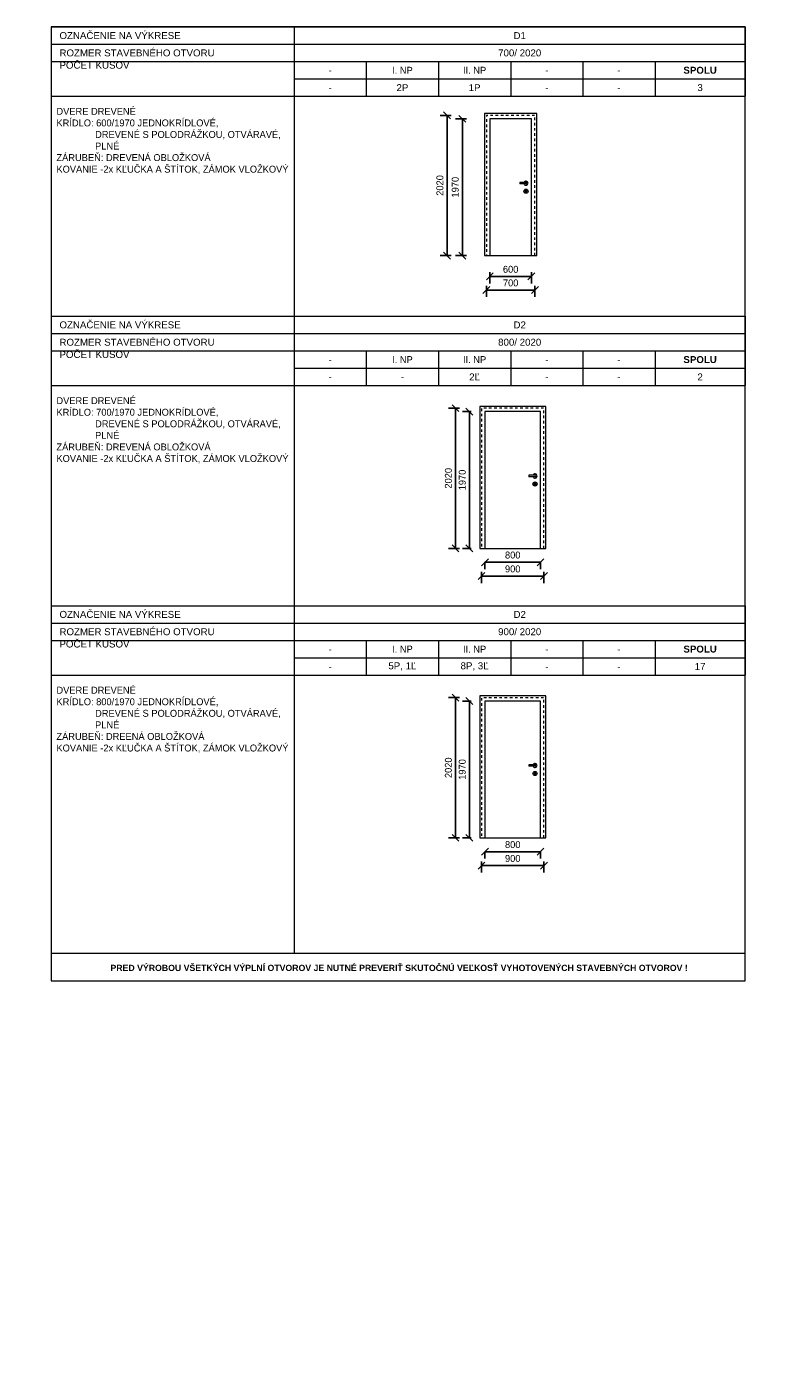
# Model space of a CAD drawing. Header units: millimetres. Extents: x -65956 to 5894746, y -14679 to 163521.
# Tile 79 of 89: x 75668 to 86594, y -11957 to 7444. Entities that reach past the tile are written whole.
import ezdxf

# ---------------------------------------------------------------- set-up
doc = ezdxf.new("R2010")
doc.units = ezdxf.units.MM
doc.linetypes.add('Dashed 1', pattern=[150, 75, -75])
doc.layers.get('0').update_dxf_attribs({"lineweight": 5})
doc.layers.get('Defpoints').update_dxf_attribs({"color": 2, "lineweight": 30})
for name, color, linetype, lineweight in [('- s_čierna výplň', 251, 'Continuous', 0), ('KOTY', 51, 'Continuous', 5), ('Lines', 7, 'Continuous', 5), ('otvor', 163, 'Continuous', 5), ('popis 025', 41, 'Continuous', 20)]:
    doc.layers.add(name, color=color, linetype=linetype, lineweight=lineweight)
doc.layers.add('Text blocks', color=7, linetype='Continuous')
doc.styles.add('1-100_te_2mm_200', font='technic_.ttf', dxfattribs={"height": 200})
doc.styles.add('1-20_ce_5mm_100', font='GOTHIC.TTF', dxfattribs={"height": 100})
doc.styles.add('Calibri_4', font='calibri.ttf', dxfattribs={"height": 2.721781})
doc.styles.add('GENERATED_STYLE_4', font='ARIALNB.TTF')
doc.styles.get("Standard").update_dxf_attribs({"font": 'arial.ttf'})
doc.dimstyles.new('technic_1-100', dxfattribs={"dimtxt": 200, "dimasz": 240, "dimexe": 300, "dimexo": 200, "dimgap": 100, "dimtad": 1, "dimdec": 1, "dimrnd": 0.5, "dimtxsty": '1-100_te_2mm_200', "dimblk": 'OBLIQUE', "dimcen": 2.5, "dimclrd": 256, "dimclrt": 256, "dimadec": 0, "dimazin": 0, "dimtfac": 1, "dimtdec": 1, "dimtix": 1, "dimtmove": 1, "dimatfit": 3, "dimldrblk": 'OBLIQUE', "dimfxl": 400, "dimfxlon": 1, "dimarcsym": 0})

# ---------------------------------------------------------------- blocks, each defined once
blk = doc.blocks.new('_Oblique')
at = {"color": 0, "linetype": 'ByBlock', "lineweight": -2}
blk.add_line((-0.5, -0.5), (0.5, 0.5), dxfattribs=at)
blk = doc.blocks.new('*D939')
at = {"layer": 'Defpoints', "color": 0, "transparency": 16777216}
for p in [(82044, 1899), (82269, 1899), (82269, -71)]:
    blk.add_point(p, dxfattribs=at)
at = {"layer": 'KOTY', "color": 0, "lineweight": -2, "transparency": 16777216}
for p, q in [((82069, 1899), (81944, 1899)), ((82069, -71), (81944, -71))]:
    blk.add_line(p, q, dxfattribs=at)
at = {"layer": 'KOTY', "lineweight": -2, "transparency": 16777216}
blk.add_line((82044, -71), (82044, 1899), dxfattribs=at)
at = {"layer": 'KOTY', "lineweight": -2, "transparency": 16777216, "xscale": 100, "yscale": 100, "zscale": 100}
for p, rotation in [((82044, 1899), 90), ((82044, -71), 270)]:
    blk.add_blockref('_Oblique', p, dxfattribs=dict(at, rotation=rotation))
at = {"layer": 'KOTY', "transparency": 16777216, "insert": (81942, 914), "char_height": 100, "attachment_point": 5, "rotation": 90, "style": '1-20_ce_5mm_100'}
blk.add_mtext('1970', dxfattribs=at)
blk = doc.blocks.new('*D940')
at = {"layer": 'Defpoints', "color": 0, "transparency": 16777216}
for p in [(82269, -71), (83069, -71), (83069, -271)]:
    blk.add_point(p, dxfattribs=at)
at = {"layer": 'KOTY', "color": 0, "lineweight": -2, "transparency": 16777216}
for p, q in [((82269, -271), (82269, -371)), ((83069, -271), (83069, -371))]:
    blk.add_line(p, q, dxfattribs=at)
at = {"layer": 'KOTY', "lineweight": -2, "transparency": 16777216}
blk.add_line((82269, -271), (83069, -271), dxfattribs=at)
at = {"layer": 'KOTY', "lineweight": -2, "transparency": 16777216, "xscale": 100, "yscale": 100, "zscale": 100, "rotation": 180}
blk.add_blockref('_Oblique', (82269, -271), dxfattribs=at)
at = {"layer": 'KOTY', "lineweight": -2, "transparency": 16777216, "xscale": 100, "yscale": 100, "zscale": 100}
blk.add_blockref('_Oblique', (83069, -271), dxfattribs=at)
at = {"layer": 'KOTY', "transparency": 16777216, "insert": (82669, -168), "char_height": 100, "attachment_point": 5, "style": '1-20_ce_5mm_100'}
blk.add_mtext('800', dxfattribs=at)
blk = doc.blocks.new('rc rtzewčze')
at = {"layer": '- s_čierna výplň'}
for p, q in [((93870, -1546), (93770, -1546)), ((93770, -1546), (93770, -1566)), ((93870, -1566), (93770, -1566)), ((93850, -1661), (93850, -1681)), ((93870, -1661), (93870, -1681))]:
    blk.add_line(p, q, dxfattribs=at)
for centre, start, end in [((93870, -1556), 270, 90), ((93860, -1661), 0, 180), ((93860, -1681), 180, 0)]:
    blk.add_arc(centre, 10, start, end, dxfattribs=at)
blk.add_circle((93860, -1671), 30)
blk.add_arc((93860, -1556), 30, 199.4712, 160.5288)
blk = doc.blocks.new('*D946')
at = {"layer": 'Defpoints', "color": 0, "transparency": 16777216}
for p in [(81844, 1949), (82219, 1949), (82194, -71)]:
    blk.add_point(p, dxfattribs=at)
at = {"layer": 'KOTY', "color": 0, "lineweight": -2, "transparency": 16777216}
for p, q in [((81904, 1949), (81744, 1949)), ((81904, -71), (81744, -71))]:
    blk.add_line(p, q, dxfattribs=at)
at = {"layer": 'KOTY', "lineweight": -2, "transparency": 16777216}
blk.add_line((81844, -71), (81844, 1949), dxfattribs=at)
at = {"layer": 'KOTY', "lineweight": -2, "transparency": 16777216, "xscale": 100, "yscale": 100, "zscale": 100}
for p, rotation in [((81844, 1949), 90), ((81844, -71), 270)]:
    blk.add_blockref('_Oblique', p, dxfattribs=dict(at, rotation=rotation))
at = {"layer": 'KOTY', "transparency": 16777216, "insert": (81742, 939), "char_height": 100, "attachment_point": 5, "rotation": 90, "style": '1-20_ce_5mm_100'}
blk.add_mtext('2020', dxfattribs=at)
blk = doc.blocks.new('*D947')
at = {"layer": 'Defpoints', "color": 0, "transparency": 16777216}
for p in [(82219, -71), (83119, -71), (83119, -471)]:
    blk.add_point(p, dxfattribs=at)
at = {"layer": 'KOTY', "color": 0, "lineweight": -2, "transparency": 16777216}
for p, q in [((82219, -411), (82219, -571)), ((83119, -411), (83119, -571))]:
    blk.add_line(p, q, dxfattribs=at)
at = {"layer": 'KOTY', "lineweight": -2, "transparency": 16777216}
blk.add_line((82219, -471), (83119, -471), dxfattribs=at)
at = {"layer": 'KOTY', "lineweight": -2, "transparency": 16777216, "xscale": 100, "yscale": 100, "zscale": 100, "rotation": 180}
blk.add_blockref('_Oblique', (82219, -471), dxfattribs=at)
at = {"layer": 'KOTY', "lineweight": -2, "transparency": 16777216, "xscale": 100, "yscale": 100, "zscale": 100}
blk.add_blockref('_Oblique', (83119, -471), dxfattribs=at)
at = {"layer": 'KOTY', "transparency": 16777216, "insert": (82669, -368), "char_height": 100, "attachment_point": 5, "style": '1-20_ce_5mm_100'}
blk.add_mtext('900', dxfattribs=at)
blk = doc.blocks.new('*D941')
at = {"layer": 'Defpoints', "color": 0, "transparency": 16777216}
for p in [(81943, 6119), (82339, 6119), (82339, 4149)]:
    blk.add_point(p, dxfattribs=at)
at = {"layer": 'KOTY', "color": 0, "lineweight": -2, "transparency": 16777216}
for p, q in [((82003, 6119), (81843, 6119)), ((82003, 4149), (81843, 4149))]:
    blk.add_line(p, q, dxfattribs=at)
at = {"layer": 'KOTY', "lineweight": -2, "transparency": 16777216}
blk.add_line((81943, 4149), (81943, 6119), dxfattribs=at)
at = {"layer": 'KOTY', "lineweight": -2, "transparency": 16777216, "xscale": 100, "yscale": 100, "zscale": 100}
for p, rotation in [((81943, 6119), 90), ((81943, 4149), 270)]:
    blk.add_blockref('_Oblique', p, dxfattribs=dict(at, rotation=rotation))
at = {"layer": 'KOTY', "transparency": 16777216, "insert": (81841, 5134), "char_height": 100, "attachment_point": 5, "rotation": 90, "style": '1-20_ce_5mm_100'}
blk.add_mtext('1970', dxfattribs=at)
blk = doc.blocks.new('*D942')
at = {"layer": 'Defpoints', "color": 0, "transparency": 16777216}
for p in [(82339, 4149), (82939, 4149), (82939, 3848)]:
    blk.add_point(p, dxfattribs=at)
at = {"layer": 'KOTY', "color": 0, "lineweight": -2, "transparency": 16777216}
for p, q in [((82339, 3908), (82339, 3748)), ((82939, 3908), (82939, 3748))]:
    blk.add_line(p, q, dxfattribs=at)
at = {"layer": 'KOTY', "lineweight": -2, "transparency": 16777216}
blk.add_line((82339, 3848), (82939, 3848), dxfattribs=at)
at = {"layer": 'KOTY', "lineweight": -2, "transparency": 16777216, "xscale": 100, "yscale": 100, "zscale": 100, "rotation": 180}
blk.add_blockref('_Oblique', (82339, 3848), dxfattribs=at)
at = {"layer": 'KOTY', "lineweight": -2, "transparency": 16777216, "xscale": 100, "yscale": 100, "zscale": 100}
blk.add_blockref('_Oblique', (82939, 3848), dxfattribs=at)
at = {"layer": 'KOTY', "transparency": 16777216, "insert": (82639, 3950), "char_height": 100, "attachment_point": 5, "style": '1-20_ce_5mm_100'}
blk.add_mtext('600', dxfattribs=at)
blk = doc.blocks.new('*D948')
at = {"layer": 'Defpoints', "color": 0, "transparency": 16777216}
for p in [(81722, 6169), (82289, 6169), (82264, 4149)]:
    blk.add_point(p, dxfattribs=at)
at = {"layer": 'KOTY', "color": 0, "lineweight": -2, "transparency": 16777216}
for p, q in [((81782, 6169), (81622, 6169)), ((81782, 4149), (81622, 4149))]:
    blk.add_line(p, q, dxfattribs=at)
at = {"layer": 'KOTY', "lineweight": -2, "transparency": 16777216}
blk.add_line((81722, 4149), (81722, 6169), dxfattribs=at)
at = {"layer": 'KOTY', "lineweight": -2, "transparency": 16777216, "xscale": 100, "yscale": 100, "zscale": 100}
for p, rotation in [((81722, 6169), 90), ((81722, 4149), 270)]:
    blk.add_blockref('_Oblique', p, dxfattribs=dict(at, rotation=rotation))
at = {"layer": 'KOTY', "transparency": 16777216, "insert": (81620, 5159), "char_height": 100, "attachment_point": 5, "rotation": 90, "style": '1-20_ce_5mm_100'}
blk.add_mtext('2020', dxfattribs=at)
blk = doc.blocks.new('*D949')
at = {"layer": 'Defpoints', "color": 0, "transparency": 16777216}
for p in [(82289, 4149), (82989, 4149), (82989, 3652)]:
    blk.add_point(p, dxfattribs=at)
at = {"layer": 'KOTY', "color": 0, "lineweight": -2, "transparency": 16777216}
for p, q in [((82289, 3712), (82289, 3552)), ((82989, 3712), (82989, 3552))]:
    blk.add_line(p, q, dxfattribs=at)
at = {"layer": 'KOTY', "lineweight": -2, "transparency": 16777216}
blk.add_line((82289, 3652), (82989, 3652), dxfattribs=at)
at = {"layer": 'KOTY', "lineweight": -2, "transparency": 16777216, "xscale": 100, "yscale": 100, "zscale": 100, "rotation": 180}
blk.add_blockref('_Oblique', (82289, 3652), dxfattribs=at)
at = {"layer": 'KOTY', "lineweight": -2, "transparency": 16777216, "xscale": 100, "yscale": 100, "zscale": 100}
blk.add_blockref('_Oblique', (82989, 3652), dxfattribs=at)
at = {"layer": 'KOTY', "transparency": 16777216, "insert": (82639, 3754), "char_height": 100, "attachment_point": 5, "style": '1-20_ce_5mm_100'}
blk.add_mtext('700', dxfattribs=at)
blk = doc.blocks.new('*T943')
at = {"layer": 'Lines', "color": 0, "linetype": 'ByBlock', "lineweight": -2, "transparency": 16777216}
for p, q in [((0, 0), (10000, 0)), ((0, 0), (0, -1000)), ((3500, 0), (3500, -1000)), ((10000, 0), (10000, -1000)), ((0, -250), (10000, -250)), ((0, -500), (10000, -500)), ((4540, -500), (4540, -1000)), ((5580, -500), (5580, -1000)), ((6620, -500), (6620, -1000)), ((7660, -500), (7660, -1000)), ((8700, -500), (8700, -1000)), ((3500, -750), (10000, -750)), ((0, -1000), (10000, -1000))]:
    blk.add_line(p, q, dxfattribs=at)
at = {"layer": 'Lines', "color": 0, "linetype": 'Continuous', "lineweight": 13, "transparency": 16777216, "char_height": 100}
for s, insert, width, attachment_point in [('{\\fArial|b0|i0|c238|p34;\\C256;   OZNAČENIE NA VÝKRESE}', (1.5, -125), 3497, 4), ('{\\C256;D1}', (6750, -125), 6497, 5), ('{\\fArial|b0|i0|c238|p34;\\C256;   ROZMER STAVEBNÉHO OTVORU}', (1.5, -375), 3497, 4), ('{\\C256;700/ 2020}', (6750, -375), 6497, 5), ('{\\fArial|b0|i0|c238|p34;\\C256;   POČET KUSOV}', (1.5, -501.5), 3497, 1), ('{\\fCentury Gothic|b0|i0|c238|p34;\\C256;I\\fCentury Gothic|b0|i0|c0|p34;. \\fCentury Gothic|b0|i0|c238|p34;NP}', (5060, -625), 1037, 5), ('{\\fCentury Gothic|b0|i0|c238|p34;\\C256;II\\fCentury Gothic|b0|i0|c0|p34;. \\fCentury Gothic|b0|i0|c238|p34;NP}', (6100, -625), 1037, 5), ('{\\fArial|b1|i0|c238|p34;\\C256;SPOLU}', (9350, -625), 1297, 5), ('{\\fCentury Gothic|b0|i0|c238|p34;\\C256;-}', (4020, -625), 1037, 5), ('{\\fCentury Gothic|b0|i0|c238|p34;\\C256;-}', (7140, -625), 1037, 5), ('{\\fCentury Gothic|b0|i0|c238|p34;\\C256;-}', (8180, -625), 1037, 5), ('{\\fArial|b0|i0|c238|p34;-}', (4020, -875), 1037, 5), ('2P', (5060, -875), 1037, 5), ('1P', (6100, -875), 1037, 5), ('-', (7140, -875), 1037, 5), ('-', (8180, -875), 1037, 5), ('3', (9350, -875), 1297, 5)]:
    blk.add_mtext(s, dxfattribs=dict(at, insert=insert, width=width, attachment_point=attachment_point))
blk = doc.blocks.new('*T944')
at = {"layer": 'Lines', "color": 0, "linetype": 'ByBlock', "lineweight": -2, "transparency": 16777216}
for p, q in [((0, 0), (10000, 0)), ((0, 0), (0, -1000)), ((3500, 0), (3500, -1000)), ((10000, 0), (10000, -1000)), ((0, -250), (10000, -250)), ((0, -500), (10000, -500)), ((4540, -500), (4540, -1000)), ((5580, -500), (5580, -1000)), ((6620, -500), (6620, -1000)), ((7660, -500), (7660, -1000)), ((8700, -500), (8700, -1000)), ((3500, -750), (10000, -750)), ((0, -1000), (10000, -1000))]:
    blk.add_line(p, q, dxfattribs=at)
at = {"layer": 'Lines', "color": 0, "linetype": 'Continuous', "lineweight": 13, "transparency": 16777216, "char_height": 100}
for s, insert, width, attachment_point in [('{\\fArial|b0|i0|c238|p34;\\C256;   OZNAČENIE NA VÝKRESE}', (1.5, -125), 3497, 4), ('{\\C256;D2}', (6750, -125), 6497, 5), ('{\\fArial|b0|i0|c238|p34;\\C256;   ROZMER STAVEBNÉHO OTVORU}', (1.5, -375), 3497, 4), ('{\\C256;800/ 2020}', (6750, -375), 6497, 5), ('{\\fArial|b0|i0|c238|p34;\\C256;   POČET KUSOV}', (1.5, -501.5), 3497, 1), ('{\\fCentury Gothic|b0|i0|c238|p34;\\C256;I\\fCentury Gothic|b0|i0|c0|p34;. \\fCentury Gothic|b0|i0|c238|p34;NP}', (5060, -625), 1037, 5), ('{\\fCentury Gothic|b0|i0|c238|p34;\\C256;II\\fCentury Gothic|b0|i0|c0|p34;. \\fCentury Gothic|b0|i0|c238|p34;NP}', (6100, -625), 1037, 5), ('{\\fArial|b1|i0|c238|p34;\\C256;SPOLU}', (9350, -625), 1297, 5), ('{\\fCentury Gothic|b0|i0|c238|p34;\\C256;-}', (4020, -625), 1037, 5), ('{\\fCentury Gothic|b0|i0|c238|p34;\\C256;-}', (7140, -625), 1037, 5), ('{\\fCentury Gothic|b0|i0|c238|p34;\\C256;-}', (8180, -625), 1037, 5), ('{\\fArial|b0|i0|c238|p34;-}', (4020, -875), 1037, 5), ('-', (5060, -875), 1037, 5), ('2Ľ', (6100, -875), 1037, 5), ('-', (7140, -875), 1037, 5), ('-', (8180, -875), 1037, 5), ('2', (9350, -875), 1297, 5)]:
    blk.add_mtext(s, dxfattribs=dict(at, insert=insert, width=width, attachment_point=attachment_point))
blk = doc.blocks.new('*D957')
at = {"layer": 'Defpoints', "color": 0, "transparency": 16777216}
for p in [(82044, -2273), (82269, -2273), (82269, -4243)]:
    blk.add_point(p, dxfattribs=at)
at = {"layer": 'KOTY', "color": 0, "lineweight": -2, "transparency": 16777216}
for p, q in [((82069, -2273), (81944, -2273)), ((82069, -4243), (81944, -4243))]:
    blk.add_line(p, q, dxfattribs=at)
at = {"layer": 'KOTY', "lineweight": -2, "transparency": 16777216}
blk.add_line((82044, -4243), (82044, -2273), dxfattribs=at)
at = {"layer": 'KOTY', "lineweight": -2, "transparency": 16777216, "xscale": 100, "yscale": 100, "zscale": 100}
for p, rotation in [((82044, -2273), 90), ((82044, -4243), 270)]:
    blk.add_blockref('_Oblique', p, dxfattribs=dict(at, rotation=rotation))
at = {"layer": 'KOTY', "transparency": 16777216, "insert": (81942, -3258), "char_height": 100, "attachment_point": 5, "rotation": 90, "style": '1-20_ce_5mm_100'}
blk.add_mtext('1970', dxfattribs=at)
blk = doc.blocks.new('*D958')
at = {"layer": 'Defpoints', "color": 0, "transparency": 16777216}
for p in [(82269, -4243), (83069, -4243), (83069, -4443)]:
    blk.add_point(p, dxfattribs=at)
at = {"layer": 'KOTY', "color": 0, "lineweight": -2, "transparency": 16777216}
for p, q in [((82269, -4443), (82269, -4543)), ((83069, -4443), (83069, -4543))]:
    blk.add_line(p, q, dxfattribs=at)
at = {"layer": 'KOTY', "lineweight": -2, "transparency": 16777216}
blk.add_line((82269, -4443), (83069, -4443), dxfattribs=at)
at = {"layer": 'KOTY', "lineweight": -2, "transparency": 16777216, "xscale": 100, "yscale": 100, "zscale": 100, "rotation": 180}
blk.add_blockref('_Oblique', (82269, -4443), dxfattribs=at)
at = {"layer": 'KOTY', "lineweight": -2, "transparency": 16777216, "xscale": 100, "yscale": 100, "zscale": 100}
blk.add_blockref('_Oblique', (83069, -4443), dxfattribs=at)
at = {"layer": 'KOTY', "transparency": 16777216, "insert": (82669, -4341), "char_height": 100, "attachment_point": 5, "style": '1-20_ce_5mm_100'}
blk.add_mtext('800', dxfattribs=at)
blk = doc.blocks.new('*D960')
at = {"layer": 'Defpoints', "color": 0, "transparency": 16777216}
for p in [(81844, -2223), (82219, -2223), (82194, -4243)]:
    blk.add_point(p, dxfattribs=at)
at = {"layer": 'KOTY', "color": 0, "lineweight": -2, "transparency": 16777216}
for p, q in [((81904, -2223), (81744, -2223)), ((81904, -4243), (81744, -4243))]:
    blk.add_line(p, q, dxfattribs=at)
at = {"layer": 'KOTY', "lineweight": -2, "transparency": 16777216}
blk.add_line((81844, -4243), (81844, -2223), dxfattribs=at)
at = {"layer": 'KOTY', "lineweight": -2, "transparency": 16777216, "xscale": 100, "yscale": 100, "zscale": 100}
for p, rotation in [((81844, -2223), 90), ((81844, -4243), 270)]:
    blk.add_blockref('_Oblique', p, dxfattribs=dict(at, rotation=rotation))
at = {"layer": 'KOTY', "transparency": 16777216, "insert": (81742, -3233), "char_height": 100, "attachment_point": 5, "rotation": 90, "style": '1-20_ce_5mm_100'}
blk.add_mtext('2020', dxfattribs=at)
blk = doc.blocks.new('*D961')
at = {"layer": 'Defpoints', "color": 0, "transparency": 16777216}
for p in [(82219, -4243), (83119, -4243), (83119, -4643)]:
    blk.add_point(p, dxfattribs=at)
at = {"layer": 'KOTY', "color": 0, "lineweight": -2, "transparency": 16777216}
for p, q in [((82219, -4583), (82219, -4743)), ((83119, -4583), (83119, -4743))]:
    blk.add_line(p, q, dxfattribs=at)
at = {"layer": 'KOTY', "lineweight": -2, "transparency": 16777216}
blk.add_line((82219, -4643), (83119, -4643), dxfattribs=at)
at = {"layer": 'KOTY', "lineweight": -2, "transparency": 16777216, "xscale": 100, "yscale": 100, "zscale": 100, "rotation": 180}
blk.add_blockref('_Oblique', (82219, -4643), dxfattribs=at)
at = {"layer": 'KOTY', "lineweight": -2, "transparency": 16777216, "xscale": 100, "yscale": 100, "zscale": 100}
blk.add_blockref('_Oblique', (83119, -4643), dxfattribs=at)
at = {"layer": 'KOTY', "transparency": 16777216, "insert": (82669, -4541), "char_height": 100, "attachment_point": 5, "style": '1-20_ce_5mm_100'}
blk.add_mtext('900', dxfattribs=at)
blk = doc.blocks.new('*T959')
at = {"layer": 'Lines', "color": 0, "linetype": 'ByBlock', "lineweight": -2, "transparency": 16777216}
for p, q in [((0, 0), (10000, 0)), ((0, 0), (0, -1000)), ((3500, 0), (3500, -1000)), ((10000, 0), (10000, -1000)), ((0, -250), (10000, -250)), ((0, -500), (10000, -500)), ((4540, -500), (4540, -1000)), ((5580, -500), (5580, -1000)), ((6620, -500), (6620, -1000)), ((7660, -500), (7660, -1000)), ((8700, -500), (8700, -1000)), ((3500, -750), (10000, -750)), ((0, -1000), (10000, -1000))]:
    blk.add_line(p, q, dxfattribs=at)
at = {"layer": 'Lines', "color": 0, "linetype": 'Continuous', "lineweight": 13, "transparency": 16777216, "char_height": 100}
for s, insert, width, attachment_point in [('{\\fArial|b0|i0|c238|p34;\\C256;   OZNAČENIE NA VÝKRESE}', (1.5, -125), 3497, 4), ('{\\C256;D2}', (6750, -125), 6497, 5), ('{\\fArial|b0|i0|c238|p34;\\C256;   ROZMER STAVEBNÉHO OTVORU}', (1.5, -375), 3497, 4), ('{\\C256;900/ 2020}', (6750, -375), 6497, 5), ('{\\fArial|b0|i0|c238|p34;\\C256;   POČET KUSOV}', (1.5, -501.5), 3497, 1), ('{\\fCentury Gothic|b0|i0|c238|p34;\\C256;I\\fCentury Gothic|b0|i0|c0|p34;. \\fCentury Gothic|b0|i0|c238|p34;NP}', (5060, -625), 1037, 5), ('{\\fCentury Gothic|b0|i0|c238|p34;\\C256;II\\fCentury Gothic|b0|i0|c0|p34;. \\fCentury Gothic|b0|i0|c238|p34;NP}', (6100, -625), 1037, 5), ('{\\fArial|b1|i0|c238|p34;\\C256;SPOLU}', (9350, -625), 1297, 5), ('{\\fCentury Gothic|b0|i0|c238|p34;\\C256;-}', (4020, -625), 1037, 5), ('{\\fCentury Gothic|b0|i0|c238|p34;\\C256;-}', (7140, -625), 1037, 5), ('{\\fCentury Gothic|b0|i0|c238|p34;\\C256;-}', (8180, -625), 1037, 5), ('{\\fArial|b0|i0|c238|p34;-}', (4020, -875), 1037, 5), ('5P, 1Ľ', (5060, -875), 1037, 5), ('8P, 3Ľ', (6100, -875), 1037, 5), ('-', (7140, -875), 1037, 5), ('-', (8180, -875), 1037, 5), ('17', (9350, -875), 1297, 5)]:
    blk.add_mtext(s, dxfattribs=dict(at, insert=insert, width=width, attachment_point=attachment_point))

msp = doc.modelspace()

# ---------------------------------------------------------------- linework, layer by layer
msp.add_lwpolyline([(86019.38, 7443.68), (76019.38, 7443.68), (76019.38, -6306.32), (86019.38, -6306.32)], close=True)
at = {"layer": 'Lines', "linetype": 'Continuous'}
msp.add_line((79519.38, 7443.68), (79519.38, -5906.32), dxfattribs=at)
at = {"layer": 'Lines', "linetype": 'Continuous', "lineweight": 13}
msp.add_line((76019.38, -5906.32), (86019.38, -5906.32), dxfattribs=at)
at = {"layer": 'Lines', "linetype": 'Dashed 1', "ltscale": 0.5, "flags": 128}
for points in [[(82989.38, 4148.68), (82989.38, 6168.68), (82289.38, 6168.68), (82289.38, 4148.68)], [(83119.38, -70.84), (83119.38, 1949.16), (82219.38, 1949.16), (82219.38, -70.84)], [(83119.38, -4243.37), (83119.38, -2223.37), (82219.38, -2223.37), (82219.38, -4243.37)]]:
    msp.add_lwpolyline(points, dxfattribs=at)
at = {"layer": 'otvor'}
for p, q in [((82264.38, 4148.68), (83014.38, 4148.68)), ((82194.38, -70.84), (83144.38, -70.84)), ((82194.38, -4243.37), (83144.38, -4243.37))]:
    msp.add_line(p, q, dxfattribs=at)
at = {"layer": 'otvor', "flags": 128}
for points in [[(83014.38, 4148.68), (83014.38, 6193.68), (82264.38, 6193.68), (82264.38, 4148.68)], [(82339.38, 6118.68), (82339.38, 4148.68)], [(82939.38, 6118.68), (82339.38, 6118.68)], [(82939.38, 4148.68), (82939.38, 6118.68)], [(83144.38, -70.84), (83144.38, 1974.16), (82194.38, 1974.16), (82194.38, -70.84)], [(82269.38, 1899.16), (82269.38, -70.84)], [(83069.38, 1899.16), (82269.38, 1899.16)], [(83069.38, -70.84), (83069.38, 1899.16)], [(83144.38, -4243.37), (83144.38, -2198.37), (82194.38, -2198.37), (82194.38, -4243.37)], [(82269.38, -2273.37), (82269.38, -4243.37)], [(83069.38, -2273.37), (82269.38, -2273.37)], [(83069.38, -4243.37), (83069.38, -2273.37)]]:
    msp.add_lwpolyline(points, dxfattribs=at)

# ---------------------------------------------------------------- block references
for name, p in [('*T943', (76019.38, 7443.68)), ('rc rtzewčze', (-11000.51, 6747.19)), ('*T944', (76019.38, 3274.16)), ('rc rtzewčze', (-10870.51, 2527.67)), ('*T959', (76019.38, -898.37)), ('rc rtzewčze', (-10870.51, -1644.86))]:
    msp.add_blockref(name, p)

# ---------------------------------------------------------------- texts
at = {"layer": 'popis 025', "color": 7, "insert": (31250.1, -11469.91), "char_height": 150, "width": 9500, "attachment_point": 1, "line_spacing_factor": 1.156427, "style": 'Calibri_4'}
msp.add_mtext('\\pi600;{\\fArial|b0|i0|c238|p34;Ohlásenie stavebných úprav}', dxfattribs=at)
at = {"layer": 'Text blocks', "char_height": 100, "attachment_point": 1}
for s, insert in [('{\\fCentury Gothic|b0|i0|c238|p34; \\P  DVERE DREVENÉ\\P  \\fCentury Gothic|b0|i0|c0|p34;KRÍDLO:\\fCentury Gothic|b0|i0|c238|p34; 600/1970 JEDNOKRÍDLOVÉ,              \\P                 DREVENÉ S POLODRÁŽKOU, OTVÁRAVÉ,              \\P                 PLNÉ\\P  ZÁRUBEŇ\\fCentury Gothic|b0|i0|c0|p34;: \\fCentury Gothic|b0|i0|c238|p34;DREVENÁ OBLOŽKOVÁ\\P  KOVANIE -2x KĽUČKA A ŠTÍTOK, ZÁMOK VLOŽKOVÝ}', (76019.38, 6443.68)), ('{\\fCentury Gothic|b0|i0|c238|p34; \\P  DVERE DREVENÉ\\P  \\fCentury Gothic|b0|i0|c0|p34;KRÍDLO:\\fCentury Gothic|b0|i0|c238|p34; 700/1970 JEDNOKRÍDLOVÉ,              \\P                 DREVENÉ S POLODRÁŽKOU, OTVÁRAVÉ,              \\P                 PLNÉ\\P  ZÁRUBEŇ\\fCentury Gothic|b0|i0|c0|p34;: \\fCentury Gothic|b0|i0|c238|p34;DREVENÁ OBLOŽKOVÁ\\P  KOVANIE -2x KĽUČKA A ŠTÍTOK, ZÁMOK VLOŽKOVÝ\\P\\P\\P\\fArial|b0|i0|c238|p34;\\H0.91667x;  }', (76019.38, 2274.16)), ('{\\fCentury Gothic|b0|i0|c238|p34; \\P  DVERE DREVENÉ\\P  \\fCentury Gothic|b0|i0|c0|p34;KRÍDLO:\\fCentury Gothic|b0|i0|c238|p34; 800/1970 JEDNOKRÍDLOVÉ,              \\P                 DREVENÉ S POLODRÁŽKOU, OTVÁRAVÉ,              \\P                 PLNÉ\\P  ZÁRUBEŇ\\fCentury Gothic|b0|i0|c0|p34;: \\fCentury Gothic|b0|i0|c238|p34;DREENÁ OBLOŽKOVÁ\\P  KOVANIE -2x KĽUČKA A ŠTÍTOK, ZÁMOK VLOŽKOVÝ\\P\\P\\P\\fArial|b0|i0|c238|p34;\\H0.91667x;  }', (76019.38, -1898.37))]:
    msp.add_mtext_dynamic_manual_height_columns(s, width=3500, gutter_width=12.5, heights=[2166.19], dxfattribs=dict(at, insert=insert))
at = {"layer": 'Text blocks', "linetype": 'Continuous', "insert": (81031.61, -6163.94), "char_height": 90, "width": 8490.9549, "attachment_point": 8, "line_spacing_factor": 0.8615, "style": 'GENERATED_STYLE_4'}
msp.add_mtext('{\\fArial|b1|i0|c204|p34;\\C1;PRED VÝROBOU V\\fArial|b1|i0|c238|p34;Š\\fArial|b1|i0|c204|p34;ETKÝCH VÝPLNÍ OTVOROV JE NUTNÉ PREVERI\\fArial|b1|i0|c238|p34;Ť \\fArial|b1|i0|c204|p34;SKUTO\\fArial|b1|i0|c238|p34;Č\\fArial|b1|i0|c204|p34;NÚ VE\\fArial|b1|i0|c238|p34;Ľ\\fArial|b1|i0|c204|p34;KOS\\fArial|b1|i0|c238|p34;Ť \\fArial|b1|i0|c204|p34;VYHOTOVENÝCH STAVEBNÝCH OTVOROV !}', dxfattribs=at)

# ---------------------------------------------------------------- dimensions: what is measured, and where the dimension line sits
at = {"layer": 'KOTY'}
for base, p1, p2, picture, middle in [((81722.15, 6168.68), (82264.38, 4148.68), (82289.38, 6168.68), '*D948', (81619.64, 5158.68)), ((81943.11, 6118.68), (82339.38, 4148.68), (82339.38, 6118.68), '*D941', (81840.6, 5133.68)), ((81844.38, 1949.16), (82194.38, -70.84), (82219.38, 1949.16), '*D946', (81741.87, 939.16)), ((82044.38, 1899.16), (82269.38, -70.84), (82269.38, 1899.16), '*D939', (81941.87, 914.16)), ((81844.38, -2223.37), (82194.38, -4243.37), (82219.38, -2223.37), '*D960', (81741.87, -3233.37)), ((82044.38, -2273.37), (82269.38, -4243.37), (82269.38, -2273.37), '*D957', (81941.87, -3258.37))]:
    dim = msp.add_linear_dim(base=base, p1=p1, p2=p2, angle=90, dimstyle='technic_1-100', override={"dimtxt": 100, "dimasz": 100, "dimexe": 100, "dimgap": 50, "dimtxsty": '1-20_ce_5mm_100', "dimfxl": 60}, dxfattribs=at)
    dim.commit()
    dim.dimension.update_dxf_attribs({"geometry": picture, "text_midpoint": middle})
for base, p1, p2, picture, middle in [((82989.38, 3651.67), (82289.38, 4148.68), (82989.38, 4148.68), '*D949', (82639.38, 3754.18)), ((82939.38, 3847.8), (82339.38, 4148.68), (82939.38, 4148.68), '*D942', (82639.38, 3950.32)), ((83119.38, -470.84), (82219.38, -70.84), (83119.38, -70.84), '*D947', (82669.38, -368.33)), ((83069.38, -270.84), (82269.38, -70.84), (83069.38, -70.84), '*D940', (82669.38, -168.33)), ((83119.38, -4643.37), (82219.38, -4243.37), (83119.38, -4243.37), '*D961', (82669.38, -4540.85)), ((83069.38, -4443.37), (82269.38, -4243.37), (83069.38, -4243.37), '*D958', (82669.38, -4340.85))]:
    dim = msp.add_linear_dim(base=base, p1=p1, p2=p2, dimstyle='technic_1-100', override={"dimtxt": 100, "dimasz": 100, "dimexe": 100, "dimgap": 50, "dimtxsty": '1-20_ce_5mm_100', "dimfxl": 60}, dxfattribs=at)
    dim.commit()
    dim.dimension.update_dxf_attribs({"geometry": picture, "text_midpoint": middle})

doc.saveas('drawing.dxf')
